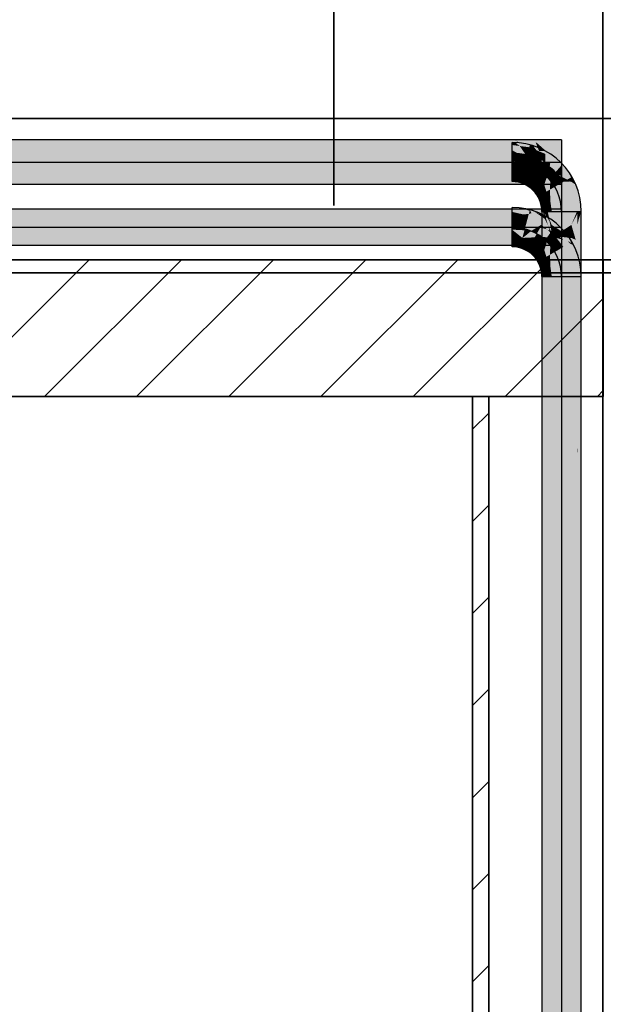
# Model space of a CAD drawing. Extents: x -132 to 668, y -61 to 533.
# Tile 93 of 111: x 103 to 121, y 473 to 503. Entities that reach past the tile are written whole.
import ezdxf
from ezdxf.lldxf.tags import DXFTag

# ---------------------------------------------------------------- set-up
doc = ezdxf.new("R2010")
doc.units = 0
doc.layers.get('0').update_dxf_attribs({"lineweight": 5})
doc.layers.add('0-Shading', color=7, linetype='Continuous', lineweight=5)
for name, color, linetype, lineweight, true_color in [('A_Aussenwand', 3, 'Continuous', 35, 0x00ff00), ('A_Aussenwand-A07AMLQU1N', 3, 'Continuous', 35, 0x00ff00), ('A_Dach', 1, 'Continuous', 35, 0xff0000), ('A_Geschossdecke-A07AMLQV1N', 7, 'Continuous', 35, 0x008080), ('A_Vorwand', 1, 'Continuous', 35, 0xff0000), ('A_Vorwand-A07AMLRN1N', 1, 'Continuous', 35, 0xff0000), ('S_Kaltwasser-OG', 7, 'Continuous', 25, 0x005e00), ('S_Kaltwasser-OG-Shading', 7, 'Continuous', 25, 0x005e00), ('S_Warmwasser-OG', 1, 'Continuous', 25, 0xff0000), ('S_Warmwasser-OG-Shading', 1, 'Continuous', 25, 0xff0000)]:
    doc.layers.add(name, color=color, linetype=linetype, lineweight=lineweight, true_color=true_color)
tags = doc.linetypes.add('STRICHPUNKT2', pattern=[12.7, 6.35, -3.175, 0, -3.175]).pattern_tags.tags
tags[10:11] = [DXFTag(74, 4), DXFTag(75, 0), DXFTag(340, '0'), DXFTag(46, 0.0), DXFTag(50, 0.0), DXFTag(44, 0.0), DXFTag(45, 0.0)]
tags[8:9] = [DXFTag(74, 4), DXFTag(75, 0), DXFTag(340, '0'), DXFTag(46, 0.0), DXFTag(50, 0.0), DXFTag(44, 0.0), DXFTag(45, 0.0)]
tags[6:7] = [DXFTag(74, 4), DXFTag(75, 0), DXFTag(340, '0'), DXFTag(46, 0.0), DXFTag(50, 0.0), DXFTag(44, 0.0), DXFTag(45, 0.0)]
tags[4:5] = [DXFTag(74, 4), DXFTag(75, 0), DXFTag(340, '0'), DXFTag(46, 0.0), DXFTag(50, 0.0), DXFTag(44, 0.0), DXFTag(45, 0.0)]

# ---------------------------------------------------------------- blocks, each defined once
blk = doc.blocks.new('3D-Ansicht-A07AMLNC1N', base_point=(61.783, 423.953))
at = {"layer": '0-Shading', "color": 98, "true_color": 0x003b00}
for points in [[(117.547, 499.115), (75.729, 499.115), (117.731, 499.024), (75.729, 499.024)], [(118.297, 499.024), (118.162, 499.115), (117.731, 499.024), (117.547, 499.115)], [(118.328, 499.024), (118.162, 499.115), (118.282, 499.035)], [(118.328, 499.024), (118.82, 499.024), (118.162, 499.115), (118.717, 499.115)], [(118.297, 499.024), (118.328, 499.024), (118.282, 499.035)], [(119.609, 499.024), (119.609, 499.115), (118.808, 499.035), (118.717, 499.115)], [(119.609, 499.024), (118.808, 499.035), (118.848, 499.024)], [(118.808, 499.035), (118.82, 499.024), (118.848, 499.024)], [(118.518, 497.847), (75.729, 497.847), (118.488, 497.755), (75.729, 497.755)], [(118.591, 497.755), (118.635, 497.847), (118.488, 497.755), (118.518, 497.847)], [(118.591, 497.755), (118.67, 497.847), (118.63, 497.836)], [(118.591, 497.755), (118.725, 497.755), (118.67, 497.847), (118.785, 497.847)], [(118.67, 497.847), (118.635, 497.847), (118.63, 497.836)], [(118.725, 497.755), (118.816, 497.847), (118.779, 497.836)], [(118.725, 497.755), (118.896, 497.755), (118.816, 497.847), (118.975, 497.847)], [(118.816, 497.847), (118.785, 497.847), (118.779, 497.836)], [(119.609, 497.755), (118.966, 497.836), (118.896, 497.755)], [(119.609, 497.755), (119.609, 497.847), (118.966, 497.836), (119.003, 497.847)], [(119.003, 497.847), (118.975, 497.847), (118.966, 497.836)]]:
    blk.add_solid(points, dxfattribs=at)
at = {"layer": '0-Shading', "color": 98, "true_color": 0x005000}
for points in [[(118.297, 499.024), (75.729, 499.024), (118.472, 498.775), (75.729, 498.775)], [(118.919, 498.775), (118.82, 499.024), (118.472, 498.775), (118.297, 499.024)], [(118.848, 499.024), (118.82, 499.024), (119.129, 498.775), (118.919, 498.775)], [(119.609, 498.775), (119.609, 499.024), (119.129, 498.775), (118.848, 499.024)], [(118.025, 498.095), (75.729, 498.095), (118.453, 497.847), (75.729, 497.847)], [(118.518, 497.847), (118.302, 498.095), (118.453, 497.847), (118.025, 498.095)], [(118.518, 497.847), (118.527, 498.095), (118.302, 498.095)], [(118.518, 497.847), (118.563, 497.847), (118.527, 498.095), (118.594, 497.94)], [(118.527, 498.095), (118.594, 497.94), (118.644, 498.095)], [(118.594, 497.94), (118.635, 497.847), (118.644, 498.095), (118.754, 498.095)], [(118.635, 497.847), (118.67, 497.847), (118.754, 498.095), (118.761, 498.036)], [(118.754, 498.095), (118.761, 498.036), (118.79, 498.095)], [(118.773, 498.06), (118.761, 498.036), (118.941, 498.095), (118.98, 498.095)], [(118.761, 498.036), (118.785, 497.847), (118.98, 498.095), (118.816, 497.847)], [(118.79, 498.095), (118.773, 498.06), (118.941, 498.095)], [(118.816, 497.847), (118.975, 497.847), (118.98, 498.095), (119.009, 498.095)], [(119.175, 498.095), (119.009, 498.095), (119.002, 498.047)], [(119.002, 498.047), (119.003, 497.847), (119.165, 498.093), (119.209, 498.084)], [(119.161, 498.029), (119.003, 497.847), (119.301, 498.068), (119.344, 498.06)], [(119.344, 498.06), (119.003, 497.847), (119.609, 498.011), (119.609, 497.847)], [(119.401, 498.095), (119.219, 498.095), (119.161, 498.029)], [(119.209, 498.084), (119.219, 498.095), (119.165, 498.093), (119.175, 498.095)], [(119.344, 498.06), (119.401, 498.095), (119.301, 498.068)], [(119.609, 498.069), (119.401, 498.095), (119.609, 498.011), (119.344, 498.06)], [(119.401, 498.095), (119.609, 498.069), (119.507, 498.095)], [(119.609, 498.069), (119.609, 498.095), (119.507, 498.095)], [(118.563, 497.847), (118.635, 497.847), (118.594, 497.94)], [(118.67, 497.847), (118.785, 497.847), (118.761, 498.036)], [(119.003, 497.847), (119.002, 498.047), (118.975, 497.847)]]:
    blk.add_solid(points, dxfattribs=at)
at = {"layer": '0-Shading', "color": 98, "true_color": 0x005c00}
for points in [[(118.919, 498.775), (75.729, 498.775), (118.988, 498.435), (75.729, 498.435)], [(119.609, 498.775), (118.919, 498.775), (119.609, 498.435), (118.988, 498.435)], [(114.893, 498.435), (75.729, 498.435), (117.29, 498.095), (75.729, 498.095)], [(118.025, 498.095), (117.267, 498.435), (117.29, 498.095), (114.893, 498.435)], [(118.302, 498.095), (117.898, 498.435), (118.025, 498.095), (117.267, 498.435)], [(118.302, 498.095), (117.985, 498.435), (117.898, 498.435)], [(118.499, 498.137), (118.297, 498.435), (117.985, 498.435)], [(118.302, 498.095), (118.527, 498.095), (117.985, 498.435), (118.499, 498.137)], [(118.297, 498.435), (118.644, 498.095), (118.35, 498.435)], [(118.297, 498.435), (118.499, 498.137), (118.644, 498.095), (118.57, 498.095)], [(118.644, 498.095), (118.754, 498.095), (118.35, 498.435), (118.639, 498.435)], [(118.639, 498.435), (118.754, 498.095), (118.643, 498.435), (118.79, 498.095)], [(118.643, 498.435), (118.969, 498.181), (118.936, 498.435)], [(118.643, 498.435), (118.79, 498.095), (118.969, 498.181), (118.941, 498.095)], [(118.936, 498.435), (118.969, 498.181), (118.988, 498.435), (118.998, 498.271)], [(119.058, 498.114), (118.988, 498.435), (119.006, 498.132)], [(119.058, 498.114), (119.23, 498.18), (118.988, 498.435), (119.265, 498.435)], [(119.219, 498.095), (119.609, 498.435), (119.265, 498.435)], [(119.219, 498.095), (119.401, 498.095), (119.609, 498.435), (119.609, 498.335)], [(118.499, 498.137), (118.527, 498.095), (118.57, 498.095)], [(118.958, 498.148), (118.941, 498.095), (118.974, 498.143), (118.98, 498.095)], [(118.969, 498.181), (118.958, 498.148), (118.974, 498.143)], [(118.998, 498.271), (118.969, 498.181), (119.006, 498.132), (118.974, 498.143)], [(118.974, 498.143), (118.98, 498.095), (119.006, 498.132), (119.009, 498.095)], [(119.009, 498.095), (119.058, 498.114), (119.006, 498.132)], [(119.058, 498.114), (119.009, 498.095), (119.113, 498.095)], [(119.175, 498.095), (119.23, 498.18), (119.113, 498.095), (119.058, 498.114)], [(119.219, 498.095), (119.23, 498.18), (119.175, 498.095)], [(119.447, 498.148), (119.401, 498.095), (119.507, 498.095)], [(119.609, 498.335), (119.447, 498.148), (119.609, 498.095), (119.507, 498.095)]]:
    blk.add_solid(points, dxfattribs=at)
at = {"layer": '0-Shading', "color": 14, "true_color": 0xb00000}
for points in [[(86.395, 496.985), (86.395, 496.824), (119.609, 496.985), (119.609, 496.824)], [(86.395, 496.047), (86.395, 495.885), (119.609, 496.047), (119.609, 495.885)]]:
    blk.add_solid(points, dxfattribs=at)
at = {"layer": '0-Shading', "color": 1, "true_color": 0xf50000}
for points in [[(86.395, 496.824), (86.395, 496.435), (119.609, 496.824), (119.609, 496.435)], [(116.009, 496.435), (86.395, 496.435), (117.74, 496.047), (86.395, 496.047)], [(119.609, 496.435), (116.009, 496.435), (119.609, 496.047), (117.74, 496.047)]]:
    blk.add_solid(points, dxfattribs=at)
at = {"layer": 'S_Kaltwasser-OG-Shading', "color": 98, "true_color": 0x003b00}
for points in [[(118.089, 498.958), (118.327, 498.926), (118.089, 499.038), (118.2, 499.024)], [(118.327, 498.926), (118.618, 498.888), (118.2, 499.024), (118.639, 498.966)], [(118.618, 498.888), (118.839, 498.796), (118.639, 498.966), (118.742, 498.923)], [(118.839, 498.796), (119.11, 498.684), (118.742, 498.923), (119.151, 498.754)], [(119.533, 498.359), (119.59, 498.417), (119.11, 498.684), (119.151, 498.754)], [(119.858, 497.937), (119.928, 497.977), (119.533, 498.359), (119.59, 498.417)], [(118.327, 497.801), (118.347, 497.879), (118.089, 497.832), (118.089, 497.913)], [(118.327, 497.801), (118.437, 497.755), (118.347, 497.879), (118.451, 497.836)], [(118.437, 497.755), (118.548, 497.71), (118.451, 497.836), (118.588, 497.78)], [(118.738, 497.564), (118.795, 497.621), (118.548, 497.71), (118.588, 497.78)], [(119.858, 497.937), (119.899, 497.836), (119.928, 497.977), (120.02, 497.755)], [(119.899, 497.836), (120.062, 497.444), (120.02, 497.755), (120.14, 497.465)], [(118.883, 497.374), (118.953, 497.414), (118.738, 497.564), (118.795, 497.621)], [(120.131, 496.915), (120.212, 496.915), (120.062, 497.444), (120.14, 497.465)], [(118.975, 497.153), (119.053, 497.174), (118.883, 497.374), (118.953, 497.414)], [(119.006, 496.915), (119.087, 496.915), (118.975, 497.153), (119.053, 497.174)], [(119.006, 496.915), (119.006, 490.346), (119.087, 496.915), (119.087, 489.618)], [(120.131, 496.915), (120.131, 489.618), (120.212, 496.915), (120.212, 490.346)], [(119.087, 489.618), (119.006, 490.346), (119.087, 464.899), (119.006, 466.126)], [(120.131, 489.618), (120.131, 462.635), (120.212, 490.346), (120.212, 462.635)]]:
    blk.add_solid(points, dxfattribs=at)
at = {"layer": 'S_Kaltwasser-OG-Shading', "color": 98, "true_color": 0x005000}
for points in [[(118.089, 498.958), (118.491, 498.684), (118.327, 498.926)], [(118.089, 498.958), (118.089, 498.799), (118.491, 498.684), (118.228, 498.719)], [(118.089, 498.799), (118.089, 498.737), (118.228, 498.719)], [(118.327, 498.926), (118.577, 498.735), (118.618, 498.888)], [(118.327, 498.926), (118.491, 498.684), (118.577, 498.735), (118.561, 498.675)], [(118.577, 498.735), (118.561, 498.675), (118.69, 498.621)], [(118.618, 498.888), (118.577, 498.735), (118.935, 498.52), (118.69, 498.621)], [(118.618, 498.888), (118.935, 498.52), (118.839, 498.796)], [(118.839, 498.796), (119.031, 498.547), (119.11, 498.684)], [(118.839, 498.796), (118.935, 498.52), (119.031, 498.547), (119, 498.493)], [(119.111, 498.407), (119.11, 498.684), (119.031, 498.547)], [(119.111, 498.407), (119.377, 498.203), (119.11, 498.684), (119.533, 498.359)], [(119, 498.493), (119.111, 498.407), (119.031, 498.547)], [(119.377, 498.203), (119.858, 497.937), (119.533, 498.359)], [(118.089, 498.134), (118.089, 498.016), (118.25, 498.113), (118.147, 497.985)], [(118.25, 498.113), (118.147, 497.985), (118.374, 497.978), (118.347, 497.879)], [(118.374, 497.978), (118.405, 498.092), (118.25, 498.113)], [(118.405, 498.092), (118.374, 497.978), (118.555, 498.03), (118.422, 497.934)], [(119.858, 497.937), (119.377, 498.203), (119.784, 497.894), (119.511, 498.029)], [(118.089, 498.016), (118.089, 497.913), (118.147, 497.985)], [(118.147, 497.985), (118.089, 497.913), (118.347, 497.879)], [(118.374, 497.978), (118.347, 497.879), (118.422, 497.934)], [(118.517, 497.845), (118.422, 497.934), (118.451, 497.836), (118.347, 497.879)], [(118.517, 497.845), (118.555, 498.03), (118.422, 497.934)], [(118.588, 497.78), (118.517, 497.845), (118.451, 497.836)], [(118.517, 497.845), (118.526, 497.847), (118.555, 498.03), (118.557, 498.025)], [(118.517, 497.845), (118.588, 497.78), (118.635, 497.862)], [(118.526, 497.847), (118.517, 497.845), (118.526, 497.847)], [(118.526, 497.847), (118.639, 497.868), (118.557, 498.025)], [(118.555, 498.03), (118.557, 498.025), (118.558, 498.029)], [(118.557, 498.025), (118.639, 497.868), (118.558, 498.029), (118.698, 497.971)], [(118.674, 497.813), (118.643, 497.863), (118.588, 497.78), (118.635, 497.862)], [(118.674, 497.813), (118.588, 497.78), (118.795, 497.621)], [(118.643, 497.863), (118.639, 497.868), (118.635, 497.862)], [(118.797, 497.895), (118.698, 497.971), (118.643, 497.863), (118.639, 497.868)], [(118.827, 497.872), (118.797, 497.895), (118.674, 497.813), (118.643, 497.863)], [(118.827, 497.872), (118.674, 497.813), (118.867, 497.693), (118.795, 497.621)], [(118.867, 497.693), (118.951, 497.777), (118.827, 497.872)], [(118.951, 497.777), (118.867, 497.693), (119.05, 497.648), (118.886, 497.631)], [(119.511, 498.029), (119.614, 497.895), (119.784, 497.894), (119.745, 497.871)], [(119.614, 497.895), (119.667, 497.826), (119.745, 497.871)], [(119.667, 497.826), (119.899, 497.836), (119.745, 497.871)], [(119.667, 497.826), (119.849, 497.387), (119.899, 497.836), (120.062, 497.444)], [(119.745, 497.871), (119.854, 497.847), (119.784, 497.894)], [(119.854, 497.847), (119.899, 497.836), (119.784, 497.894), (119.858, 497.937)], [(118.867, 497.693), (118.795, 497.621), (118.886, 497.631)], [(118.886, 497.631), (118.795, 497.621), (118.953, 497.414)], [(119.05, 497.648), (118.886, 497.631), (119.042, 497.466), (118.953, 497.414)], [(118.953, 497.414), (119.053, 497.174), (119.042, 497.466)], [(119.042, 497.466), (119.144, 497.525), (119.05, 497.648)], [(119.053, 497.174), (119.266, 497.231), (119.042, 497.466), (119.144, 497.525)], [(119.087, 496.915), (119.308, 496.915), (119.053, 497.174), (119.266, 497.231)], [(119.911, 496.915), (120.131, 496.915), (119.849, 497.387), (120.062, 497.444)], [(119.308, 496.915), (119.087, 496.915), (119.308, 495.688), (119.087, 496.915)], [(119.308, 495.688), (119.087, 496.915), (119.308, 493.504), (119.087, 493.754)], [(120.08, 489.755), (120.131, 496.915), (119.911, 492.335), (119.911, 496.915)], [(120.131, 489.618), (120.131, 496.915), (120.095, 489.531), (120.08, 489.755)], [(119.087, 493.754), (119.087, 489.618), (119.308, 493.504), (119.308, 489.085)], [(120.079, 489.491), (120.08, 489.755), (119.911, 491.108), (119.911, 492.335)], [(119.911, 491.108), (119.911, 489.085), (120.079, 489.491)], [(119.308, 489.085), (119.087, 489.618), (119.308, 462.773), (119.087, 464.899)], [(119.911, 489.085), (119.911, 462.635), (120.131, 489.618), (120.131, 462.635)], [(120.08, 489.755), (120.079, 489.491), (120.095, 489.531)]]:
    blk.add_solid(points, dxfattribs=at)
at = {"layer": 'S_Kaltwasser-OG-Shading', "color": 98, "true_color": 0x005c00}
for points in [[(118.212, 498.553), (118.228, 498.719), (118.089, 498.647), (118.089, 498.737)], [(118.354, 498.599), (118.228, 498.719), (118.252, 498.536), (118.212, 498.553)], [(118.491, 498.684), (118.228, 498.719), (118.354, 498.599)], [(118.485, 498.475), (118.491, 498.684), (118.354, 498.599)], [(118.537, 498.588), (118.491, 498.684), (118.503, 498.459), (118.485, 498.475)], [(118.537, 498.588), (118.561, 498.675), (118.491, 498.684)], [(118.69, 498.621), (118.561, 498.675), (118.615, 498.424), (118.537, 498.588)], [(118.212, 498.553), (118.089, 498.647), (118.145, 498.581)], [(118.207, 498.508), (118.089, 498.647), (118.153, 498.475), (118.089, 498.513)], [(118.153, 498.475), (118.089, 498.513), (118.15, 498.473), (118.089, 498.489)], [(118.089, 498.489), (118.089, 498.435), (118.15, 498.473)], [(118.252, 498.414), (118.16, 498.47), (118.089, 498.435), (118.15, 498.473)], [(118.152, 498.226), (118.252, 498.414), (118.089, 498.259), (118.089, 498.435)], [(118.207, 498.508), (118.212, 498.553), (118.145, 498.581)], [(118.16, 498.47), (118.153, 498.475), (118.15, 498.473)], [(118.276, 498.388), (118.252, 498.414), (118.155, 498.224), (118.152, 498.226)], [(118.291, 498.409), (118.207, 498.508), (118.252, 498.414), (118.153, 498.475)], [(118.405, 498.092), (118.313, 498.348), (118.155, 498.224), (118.276, 498.388)], [(118.212, 498.553), (118.207, 498.508), (118.252, 498.536)], [(118.207, 498.508), (118.483, 498.384), (118.252, 498.536), (118.484, 498.441)], [(118.483, 498.384), (118.207, 498.508), (118.263, 498.443)], [(118.484, 498.441), (118.485, 498.475), (118.252, 498.536), (118.354, 498.599)], [(118.291, 498.409), (118.252, 498.414), (118.276, 498.388)], [(118.291, 498.409), (118.483, 498.384), (118.263, 498.443)], [(118.313, 498.348), (118.291, 498.409), (118.276, 498.388)], [(118.291, 498.409), (118.391, 498.263), (118.483, 498.384), (118.437, 498.213)], [(118.391, 498.263), (118.291, 498.409), (118.313, 498.348)], [(118.489, 498.165), (118.635, 498.321), (118.437, 498.213), (118.483, 498.384)], [(118.484, 498.441), (118.483, 498.384), (118.496, 498.435)], [(118.496, 498.435), (118.483, 498.384), (118.551, 498.404)], [(118.635, 498.321), (118.56, 498.399), (118.483, 498.384), (118.551, 498.404)], [(118.503, 498.459), (118.485, 498.475), (118.496, 498.435), (118.484, 498.441)], [(118.554, 498.405), (118.503, 498.459), (118.551, 498.404), (118.496, 498.435)], [(118.615, 498.424), (118.537, 498.588), (118.554, 498.405), (118.503, 498.459)], [(118.56, 498.399), (118.554, 498.405), (118.551, 498.404)], [(118.671, 498.306), (118.615, 498.424), (118.635, 498.321), (118.554, 498.405)], [(118.69, 498.621), (118.615, 498.424), (118.781, 498.473)], [(118.849, 498.232), (118.875, 498.32), (118.615, 498.424), (118.781, 498.473)], [(118.849, 498.232), (118.615, 498.424), (118.652, 498.346)], [(118.935, 498.52), (118.69, 498.621), (118.781, 498.473)], [(118.875, 498.32), (118.935, 498.52), (118.781, 498.473)], [(118.955, 498.415), (118.935, 498.52), (118.888, 498.299), (118.875, 498.32)], [(118.955, 498.415), (118.888, 498.299), (119.011, 498.108), (118.98, 498.132)], [(118.955, 498.415), (119, 498.493), (118.935, 498.52)], [(118.955, 498.415), (118.971, 498.33), (119, 498.493), (119.006, 498.284)], [(119.2, 498.084), (119, 498.493), (119.155, 498.09), (119.006, 498.284)], [(119.111, 498.407), (119, 498.493), (119.208, 498.083), (119.2, 498.084)], [(119.111, 498.407), (119.283, 498.109), (119.377, 498.203)], [(119.283, 498.109), (119.111, 498.407), (119.251, 498.077), (119.208, 498.083)], [(118.14, 498.204), (118.152, 498.226), (118.089, 498.246), (118.089, 498.259)], [(118.089, 498.246), (118.089, 498.134), (118.14, 498.204)], [(118.14, 498.204), (118.089, 498.134), (118.25, 498.113)], [(118.152, 498.226), (118.14, 498.204), (118.155, 498.224)], [(118.14, 498.204), (118.405, 498.092), (118.155, 498.224)], [(118.405, 498.092), (118.14, 498.204), (118.25, 498.113)], [(118.434, 498.201), (118.391, 498.263), (118.405, 498.092), (118.313, 498.348)], [(118.391, 498.263), (118.434, 498.201), (118.437, 498.213)], [(118.434, 498.201), (118.405, 498.092), (118.472, 498.147)], [(118.472, 498.147), (118.405, 498.092), (118.555, 498.03)], [(118.472, 498.147), (118.489, 498.165), (118.434, 498.201), (118.437, 498.213)], [(118.489, 498.165), (118.472, 498.147), (118.492, 498.162)], [(118.492, 498.162), (118.472, 498.147), (118.626, 498.038), (118.614, 498.036)], [(118.555, 498.03), (118.558, 498.029), (118.472, 498.147), (118.614, 498.036)], [(118.651, 498.29), (118.635, 498.321), (118.492, 498.162), (118.489, 498.165)], [(118.492, 498.162), (118.676, 498.241), (118.651, 498.29)], [(118.492, 498.162), (118.626, 498.038), (118.676, 498.241), (118.692, 498.047)], [(118.671, 498.306), (118.635, 498.321), (118.651, 498.29)], [(118.676, 498.241), (118.671, 498.306), (118.651, 498.29)], [(118.671, 498.306), (118.849, 498.232), (118.652, 498.346)], [(118.671, 498.306), (118.73, 498.139), (118.849, 498.232), (118.761, 498.079)], [(118.73, 498.139), (118.671, 498.306), (118.676, 498.241)], [(118.747, 498.055), (118.676, 498.241), (118.692, 498.047)], [(118.747, 498.055), (118.755, 498.068), (118.676, 498.241), (118.73, 498.139)], [(118.778, 498.005), (118.759, 498.057), (118.698, 497.971), (118.747, 498.055)], [(118.73, 498.139), (118.755, 498.068), (118.761, 498.079)], [(118.759, 498.057), (118.755, 498.068), (118.747, 498.055)], [(118.755, 498.068), (118.759, 498.057), (118.761, 498.079), (118.773, 498.06)], [(118.759, 498.057), (118.778, 498.005), (118.773, 498.06), (118.799, 498.019)], [(118.799, 498.019), (118.98, 498.132), (118.761, 498.079), (118.849, 498.232)], [(118.987, 498.098), (118.98, 498.132), (118.801, 498.016), (118.799, 498.019)], [(118.801, 498.016), (118.999, 498.044), (118.987, 498.098)], [(118.875, 498.32), (118.849, 498.232), (118.888, 498.299)], [(118.888, 498.299), (118.849, 498.232), (118.98, 498.132)], [(119.011, 498.108), (118.98, 498.132), (118.987, 498.098)], [(118.999, 498.044), (119.011, 498.108), (118.987, 498.098)], [(119.024, 497.932), (119.011, 498.108), (118.999, 498.044)], [(119.155, 498.09), (119.006, 498.284), (119.011, 498.109)], [(119.011, 498.109), (119.011, 498.108), (119.011, 498.109)], [(119.011, 498.108), (119.072, 498.082), (119.011, 498.109), (119.05, 498.104)], [(119.011, 498.108), (119.024, 497.932), (119.164, 497.99), (119.039, 497.865)], [(119.164, 497.99), (119.072, 498.082), (119.011, 498.108)], [(119.072, 498.082), (119.202, 498.028), (119.05, 498.104), (119.155, 498.09)], [(119.164, 497.99), (119.202, 498.028), (119.072, 498.082)], [(119.202, 498.028), (119.219, 498.045), (119.155, 498.09), (119.2, 498.084)], [(119.2, 498.084), (119.219, 498.045), (119.208, 498.083)], [(119.208, 498.083), (119.219, 498.045), (119.251, 498.077)], [(119.318, 498.025), (119.251, 498.077), (119.239, 497.965), (119.219, 498.045)], [(119.283, 498.109), (119.251, 498.077), (119.301, 498.068)], [(119.251, 498.077), (119.318, 498.025), (119.301, 498.068)], [(119.318, 498.025), (119.377, 498.203), (119.283, 498.109)], [(119.614, 497.895), (119.377, 498.203), (119.366, 497.909), (119.318, 498.025)], [(118.558, 498.029), (118.698, 497.971), (118.614, 498.036)], [(118.614, 498.036), (118.698, 497.971), (118.626, 498.038)], [(118.626, 498.038), (118.698, 497.971), (118.692, 498.047)], [(118.698, 497.971), (118.747, 498.055), (118.692, 498.047)], [(118.818, 497.896), (118.778, 498.005), (118.797, 497.895), (118.698, 497.971)], [(118.799, 498.019), (118.778, 498.005), (118.801, 498.016)], [(118.778, 498.005), (118.951, 497.777), (118.801, 498.016)], [(118.951, 497.777), (118.778, 498.005), (118.827, 497.872)], [(118.827, 497.872), (118.818, 497.896), (118.797, 497.895)], [(118.801, 498.016), (118.874, 497.899), (118.999, 498.044), (118.974, 497.904)], [(118.874, 497.899), (118.951, 497.777), (118.974, 497.904)], [(118.951, 497.777), (119.03, 497.857), (118.974, 497.904), (119.026, 497.906)], [(118.951, 497.777), (119.05, 497.648), (119.03, 497.857)], [(119.026, 497.906), (119.024, 497.932), (118.974, 497.904), (118.999, 498.044)], [(119.024, 497.932), (119.03, 497.857), (119.039, 497.865)], [(119.03, 497.857), (119.05, 497.648), (119.039, 497.865), (119.079, 497.736)], [(119.079, 497.736), (119.164, 497.99), (119.039, 497.865)], [(119.253, 497.587), (119.164, 497.99), (119.144, 497.525), (119.079, 497.736)], [(119.202, 498.028), (119.164, 497.99), (119.239, 497.965), (119.264, 497.86)], [(119.164, 497.99), (119.253, 497.587), (119.264, 497.86)], [(119.219, 498.045), (119.202, 498.028), (119.239, 497.965)], [(119.318, 498.025), (119.239, 497.965), (119.277, 497.898)], [(119.239, 497.965), (119.264, 497.86), (119.277, 497.898)], [(119.253, 497.587), (119.406, 497.675), (119.264, 497.86)], [(119.277, 497.898), (119.264, 497.86), (119.406, 497.675)], [(119.452, 497.702), (119.318, 498.025), (119.406, 497.675), (119.277, 497.898)], [(119.667, 497.826), (119.614, 497.895), (119.452, 497.702), (119.366, 497.909)], [(119.557, 497.309), (119.849, 497.387), (119.452, 497.702), (119.667, 497.826)], [(119.079, 497.736), (119.05, 497.648), (119.144, 497.525)], [(119.144, 497.525), (119.266, 497.231), (119.253, 497.587)], [(119.266, 497.231), (119.557, 497.309), (119.253, 497.587), (119.406, 497.675)], [(119.406, 497.675), (119.557, 497.309), (119.452, 497.702)], [(119.308, 496.915), (119.609, 496.915), (119.266, 497.231), (119.557, 497.309)], [(119.609, 496.915), (119.911, 496.915), (119.557, 497.309), (119.849, 497.387)], [(119.609, 493.562), (119.609, 495.238), (119.308, 495.688), (119.308, 496.915)], [(119.91, 492.338), (119.609, 496.915), (119.609, 496.913)], [(119.91, 492.338), (119.911, 492.335), (119.609, 496.915), (119.911, 496.915)], [(119.609, 495.238), (119.91, 492.338), (119.609, 496.913)], [(119.609, 493.562), (119.308, 495.688), (119.609, 493.384), (119.308, 493.504)], [(119.911, 491.108), (119.911, 492.335), (119.609, 493.562), (119.609, 495.238)], [(119.631, 493.387), (119.609, 493.562), (119.609, 493.384)], [(119.308, 493.504), (119.308, 489.085), (119.609, 493.384), (119.609, 488.89)], [(119.911, 491.108), (119.631, 493.387), (119.609, 488.89), (119.609, 493.384)], [(119.911, 491.108), (119.609, 488.89), (119.911, 489.085)], [(119.609, 488.89), (119.308, 489.085), (119.325, 462.635), (119.308, 462.773)], [(119.609, 488.89), (119.609, 462.635), (119.911, 489.085), (119.911, 462.635)], [(119.609, 488.89), (119.325, 462.635), (119.609, 462.635)]]:
    blk.add_solid(points, dxfattribs=at)
at = {"layer": 'S_Warmwasser-OG-Shading', "color": 14, "true_color": 0xa00000}
for points in [[(118.089, 496.958), (118.492, 496.985), (118.089, 497.038)], [(118.089, 496.958), (118.618, 496.888), (118.492, 496.985), (118.63, 496.934)], [(118.63, 496.934), (118.639, 496.966), (118.492, 496.985)], [(118.618, 496.888), (118.684, 496.861), (118.63, 496.934)], [(118.684, 496.861), (118.639, 496.966), (118.63, 496.934)], [(118.639, 496.966), (118.684, 496.861), (118.786, 496.905), (119.087, 496.694)], [(118.786, 496.905), (119.087, 496.694), (119.006, 496.814)], [(119.087, 496.01), (119.006, 496.915), (119.006, 495.885)], [(119.006, 496.915), (119.087, 496.01), (119.042, 496.891), (119.087, 496.694)], [(119.037, 496.915), (119.006, 496.915), (119.042, 496.891)], [(119.054, 496.883), (119.048, 496.915), (119.042, 496.891), (119.037, 496.915)], [(119.087, 496.694), (119.087, 496.702), (119.042, 496.891), (119.054, 496.883)], [(119.051, 496.915), (119.048, 496.915), (119.087, 496.861), (119.054, 496.883)], [(119.087, 496.861), (119.087, 496.915), (119.051, 496.915)], [(119.087, 496.702), (119.087, 496.861), (119.054, 496.883)], [(120.131, 496.654), (120.212, 496.915), (120.144, 496.869)], [(120.131, 496.654), (120.207, 495.939), (120.212, 496.915), (120.212, 495.966)], [(120.131, 496.915), (120.131, 496.861), (120.167, 496.915)], [(120.145, 496.882), (120.131, 496.861), (120.144, 496.869)], [(120.144, 496.869), (120.131, 496.861), (120.131, 496.654)], [(120.167, 496.915), (120.145, 496.882), (120.212, 496.915), (120.144, 496.869)], [(119.087, 496.694), (119.151, 496.754), (119.006, 496.814)], [(119.087, 496.694), (119.087, 496.694), (119.151, 496.754), (119.11, 496.684)], [(119.533, 496.359), (119.59, 496.417), (119.11, 496.684), (119.151, 496.754)], [(120.131, 496.01), (120.199, 495.905), (120.131, 496.654), (120.207, 495.939)], [(119.533, 496.359), (119.928, 495.977), (119.59, 496.417)], [(119.533, 496.359), (119.801, 496.01), (119.928, 495.977), (119.889, 495.955)], [(119.087, 494.915), (119.087, 496.01), (119.006, 494.915), (119.006, 495.885)], [(119.801, 496.01), (119.858, 495.937), (119.889, 495.955)], [(119.858, 495.937), (119.966, 495.885), (119.889, 495.955)], [(119.966, 495.885), (119.928, 495.977), (119.889, 495.955)], [(120.212, 495.885), (120.131, 496.01), (120.212, 463.219), (120.131, 463.219)], [(120.199, 495.905), (120.212, 495.885), (120.207, 495.939)], [(120.207, 495.939), (120.212, 495.885), (120.212, 495.966)], [(118.345, 495.87), (118.347, 495.879), (118.089, 495.885), (118.089, 495.913)], [(118.089, 495.832), (118.327, 495.801), (118.089, 495.885), (118.345, 495.87)], [(118.327, 495.801), (118.484, 495.823), (118.345, 495.87)], [(118.327, 495.801), (118.548, 495.71), (118.484, 495.823), (118.588, 495.78)], [(118.484, 495.823), (118.347, 495.879), (118.345, 495.87)], [(118.738, 495.564), (118.795, 495.621), (118.548, 495.71), (118.588, 495.78)], [(119.858, 495.937), (120.062, 495.444), (119.966, 495.885), (120.14, 495.465)], [(118.883, 495.374), (118.953, 495.414), (118.738, 495.564), (118.795, 495.621)], [(118.975, 495.153), (119.053, 495.174), (118.883, 495.374), (118.953, 495.414)], [(120.131, 494.915), (120.212, 494.915), (120.062, 495.444), (120.14, 495.465)], [(119.006, 494.915), (119.087, 494.915), (118.975, 495.153), (119.053, 495.174)], [(119.087, 471.152), (119.087, 494.915), (119.006, 472.379), (119.006, 494.915)]]:
    blk.add_solid(points, dxfattribs=at)
at = {"layer": 'S_Warmwasser-OG-Shading', "color": 12, "true_color": 0xd90000}
for points in [[(118.089, 496.903), (118.618, 496.888), (118.089, 496.958)], [(118.089, 496.903), (118.438, 496.824), (118.618, 496.888), (118.605, 496.84)], [(118.283, 496.859), (118.089, 496.903), (118.323, 496.706), (118.089, 496.737)], [(118.291, 496.857), (118.283, 496.859), (118.351, 496.702), (118.323, 496.706)], [(118.351, 496.702), (118.561, 496.675), (118.291, 496.857), (118.591, 496.79)], [(118.591, 496.79), (118.977, 496.502), (118.605, 496.84), (118.651, 496.852)], [(118.651, 496.852), (118.618, 496.888), (118.605, 496.84)], [(118.618, 496.888), (118.651, 496.852), (118.684, 496.861)], [(118.651, 496.852), (119.11, 496.684), (118.684, 496.861)], [(118.651, 496.852), (118.977, 496.502), (119.11, 496.684), (119, 496.493)], [(119.137, 496.915), (119.087, 496.915), (119.174, 496.824), (119.125, 496.845)], [(119.125, 496.845), (119.087, 496.915), (119.087, 496.861)], [(119.283, 496.308), (119.294, 496.334), (119.195, 496.484), (119.087, 496.861)], [(119.294, 496.334), (119.293, 496.337), (119.087, 496.861), (119.149, 496.761)], [(119.119, 496.847), (119.087, 496.861), (119.149, 496.761)], [(119.087, 496.861), (119.087, 496.702), (119.195, 496.484)], [(119.239, 496.631), (119.125, 496.845), (119.149, 496.761), (119.119, 496.847)], [(119.137, 496.915), (119.239, 496.667), (119.183, 496.915)], [(119.239, 496.667), (119.308, 496.503), (119.183, 496.915), (119.308, 496.915)], [(119.911, 496.915), (119.911, 496.503), (120.082, 496.915)], [(120.082, 496.915), (120.044, 496.824), (120.131, 496.915), (120.094, 496.845)], [(120.131, 496.915), (120.094, 496.845), (120.131, 496.861)], [(120.131, 496.654), (120.131, 496.861), (120.094, 496.509), (120.094, 496.845)], [(118.438, 496.824), (118.591, 496.79), (118.605, 496.84)], [(118.561, 496.675), (118.977, 496.502), (118.591, 496.79)], [(119, 496.493), (119.533, 496.359), (119.11, 496.684)], [(119.103, 496.671), (119.087, 496.702), (119.095, 496.682)], [(119.095, 496.682), (119.087, 496.702), (119.087, 496.694)], [(119.261, 496.255), (119.095, 496.682), (119.087, 496.01), (119.087, 496.694)], [(119.195, 496.484), (119.103, 496.671), (119.261, 496.255), (119.095, 496.682)], [(119.174, 496.824), (119.125, 496.845), (119.226, 496.699), (119.239, 496.631)], [(119.239, 496.631), (119.149, 496.761), (119.243, 496.607)], [(119.293, 496.337), (119.243, 496.607), (119.149, 496.761)], [(119.239, 496.631), (119.308, 496.503), (119.226, 496.699)], [(119.243, 496.607), (119.308, 496.503), (119.239, 496.631)], [(119.308, 496.503), (119.243, 496.607), (119.307, 496.366), (119.294, 496.334)], [(119.911, 496.503), (120.007, 496.172), (120.094, 496.845), (120.094, 496.509)], [(120.044, 496.824), (119.911, 496.503), (120.094, 496.845)], [(120.131, 496.01), (120.131, 496.654), (120.095, 496.026), (120.094, 496.509)], [(119, 496.493), (119.162, 496.369), (119.533, 496.359), (119.415, 496.241)], [(119.261, 496.255), (119.087, 496.01), (119.174, 496.047)], [(119.244, 496.327), (119.162, 496.369), (119.308, 496.256)], [(119.174, 496.047), (119.305, 496.101), (119.261, 496.255)], [(119.261, 496.255), (119.283, 496.308), (119.195, 496.484)], [(119.283, 496.308), (119.244, 496.327), (119.308, 496.257)], [(119.294, 496.334), (119.261, 496.255), (119.306, 496.266), (119.305, 496.101)], [(119.377, 496.203), (119.415, 496.241), (119.308, 496.257), (119.283, 496.308)], [(119.306, 496.304), (119.3, 496.35), (119.306, 496.266), (119.294, 496.334)], [(119.307, 496.366), (119.3, 496.35), (119.306, 496.304)], [(119.306, 496.266), (119.305, 496.101), (119.308, 496.257), (119.308, 496.102)], [(119.307, 496.366), (119.306, 496.304), (119.308, 496.368), (119.308, 496.295)], [(119.308, 496.295), (119.306, 496.304), (119.308, 496.257), (119.306, 496.266)], [(119.308, 496.368), (119.308, 496.503), (119.307, 496.366)], [(119.377, 496.203), (119.308, 496.257), (119.308, 496.256)], [(119.533, 496.359), (119.415, 496.241), (119.801, 496.01), (119.664, 496.047)], [(119.911, 496.368), (120.002, 496.149), (119.911, 496.503), (120.007, 496.172)], [(119.911, 496.102), (120.044, 496.047), (119.911, 496.368)], [(120.007, 496.172), (120.044, 496.047), (120.094, 496.509), (120.095, 496.026)], [(118.333, 496.102), (118.089, 496.134), (118.089, 496.079)], [(118.089, 496.079), (118.089, 496.016), (118.333, 496.102), (118.168, 495.974)], [(118.089, 496.016), (118.089, 495.913), (118.168, 495.974)], [(118.168, 495.974), (118.089, 495.913), (118.347, 495.879)], [(118.333, 496.102), (118.168, 495.974), (118.405, 496.092), (118.347, 495.879)], [(118.405, 496.092), (118.347, 495.879), (118.541, 496.02)], [(118.604, 495.807), (118.559, 496.011), (118.347, 495.879), (118.541, 496.02)], [(118.405, 496.092), (118.541, 496.02), (118.555, 496.03)], [(118.559, 496.011), (118.555, 496.03), (118.541, 496.02)], [(118.639, 495.868), (118.698, 495.971), (118.555, 496.03)], [(118.567, 496.007), (118.555, 496.03), (118.559, 496.011)], [(118.639, 495.868), (118.567, 496.007), (118.604, 495.807), (118.559, 496.011)], [(118.698, 495.971), (118.639, 495.868), (118.812, 495.866), (118.674, 495.813)], [(118.827, 495.872), (118.698, 495.971), (118.812, 495.866)], [(119.297, 494.915), (119.305, 496.101), (119.087, 494.915), (119.087, 496.01)], [(119.308, 494.915), (119.308, 496.102), (119.297, 494.915), (119.305, 496.101)], [(119.415, 496.241), (119.377, 496.203), (119.664, 496.047), (119.455, 496.102)], [(119.455, 496.102), (119.667, 495.826), (119.801, 496.01), (119.858, 495.937)], [(120.104, 487.243), (120.095, 496.026), (119.911, 489.108), (119.911, 496.102)], [(120.002, 496.149), (120.044, 496.047), (120.007, 496.172)], [(120.131, 486.982), (120.131, 496.01), (120.104, 487.243), (120.095, 496.026)], [(118.604, 495.807), (118.347, 495.879), (118.484, 495.823)], [(118.551, 495.814), (118.484, 495.823), (118.588, 495.78)], [(118.604, 495.807), (118.551, 495.814), (118.588, 495.78)], [(118.604, 495.807), (118.588, 495.78), (118.631, 495.796)], [(118.795, 495.621), (118.705, 495.764), (118.588, 495.78), (118.631, 495.796)], [(118.674, 495.813), (118.639, 495.868), (118.631, 495.796), (118.604, 495.807)], [(118.705, 495.764), (118.674, 495.813), (118.631, 495.796)], [(118.867, 495.693), (118.833, 495.846), (118.674, 495.813), (118.812, 495.866)], [(118.867, 495.693), (118.674, 495.813), (118.795, 495.621)], [(118.867, 495.693), (118.795, 495.621), (118.886, 495.631)], [(118.833, 495.846), (118.827, 495.872), (118.812, 495.866)], [(118.827, 495.872), (118.833, 495.846), (118.951, 495.777), (118.93, 495.756)], [(118.833, 495.846), (118.867, 495.693), (118.93, 495.756)], [(118.93, 495.756), (118.867, 495.693), (118.99, 495.642), (118.886, 495.631)], [(119.042, 495.466), (119.045, 495.536), (118.886, 495.631), (118.99, 495.642)], [(119.05, 495.648), (118.951, 495.777), (118.99, 495.642), (118.93, 495.756)], [(119.045, 495.536), (119.05, 495.648), (118.99, 495.642)], [(119.05, 495.648), (119.045, 495.539), (119.144, 495.525), (119.095, 495.496)], [(119.849, 495.387), (120.062, 495.444), (119.667, 495.826), (119.858, 495.937)], [(118.886, 495.631), (118.795, 495.621), (118.953, 495.414)], [(119.042, 495.466), (118.886, 495.631), (118.953, 495.414)], [(118.953, 495.414), (119.053, 495.174), (119.042, 495.466)], [(119.045, 495.539), (119.042, 495.466), (119.095, 495.496)], [(119.053, 495.174), (119.266, 495.231), (119.042, 495.466), (119.144, 495.525)], [(119.911, 494.915), (120.131, 494.915), (119.849, 495.387), (120.062, 495.444)], [(119.087, 494.915), (119.308, 494.915), (119.053, 495.174), (119.266, 495.231)], [(119.297, 494.915), (119.087, 494.915), (119.087, 494.915)], [(119.29, 493.786), (119.297, 494.915), (119.087, 494.915)], [(119.087, 494.915), (119.087, 471.152), (119.29, 493.786), (119.139, 470.649)], [(119.29, 493.786), (119.308, 493.688), (119.297, 494.915), (119.308, 494.915)], [(119.139, 470.649), (119.308, 469.026), (119.29, 493.786), (119.308, 493.688)], [(119.911, 464.446), (120.131, 463.223), (119.911, 489.108), (120.104, 487.243)], [(120.131, 463.219), (120.131, 486.982), (120.131, 463.223), (120.104, 487.243)]]:
    blk.add_solid(points, dxfattribs=at)
at = {"layer": 'S_Warmwasser-OG-Shading', "color": 1, "true_color": 0xfa0000}
for points in [[(119.308, 496.915), (119.308, 496.503), (119.609, 496.915), (119.609, 496.307)], [(119.609, 496.915), (119.609, 496.307), (119.911, 496.915), (119.911, 496.503)], [(118.089, 496.737), (118.089, 496.435), (118.323, 496.706), (118.345, 496.402)], [(118.345, 496.402), (118.413, 496.393), (118.323, 496.706), (118.351, 496.702)], [(118.351, 496.702), (118.411, 496.403), (118.561, 496.675), (118.483, 496.384)], [(118.483, 496.384), (118.667, 496.307), (118.561, 496.675), (118.977, 496.502)], [(118.089, 496.435), (118.089, 496.358), (118.345, 496.402), (118.34, 496.345)], [(118.089, 496.358), (118.089, 496.134), (118.407, 496.103), (118.333, 496.102)], [(118.089, 496.358), (118.407, 496.103), (118.47, 496.338)], [(118.34, 496.345), (118.417, 496.341), (118.345, 496.402), (118.413, 496.393)], [(118.47, 496.338), (118.407, 496.103), (118.667, 496.307), (118.418, 496.103)], [(118.411, 496.403), (118.413, 496.393), (118.483, 496.384)], [(118.417, 496.341), (118.47, 496.338), (118.413, 496.393), (118.483, 496.384)], [(118.667, 496.307), (118.418, 496.103), (118.849, 496.232), (118.785, 496.121)], [(118.667, 496.307), (118.483, 496.384), (118.47, 496.338)], [(118.692, 496.323), (118.667, 496.307), (118.849, 496.232)], [(118.959, 496.422), (118.871, 496.435), (118.849, 496.232), (118.692, 496.323)], [(119.162, 496.369), (118.959, 496.422), (119.333, 496.206), (118.849, 496.232)], [(118.977, 496.502), (118.871, 496.435), (119, 496.493), (118.959, 496.422)], [(119, 496.493), (118.959, 496.422), (119.162, 496.369)], [(119.162, 496.369), (119.333, 496.206), (119.308, 496.256)], [(119.411, 496.435), (119.308, 496.503), (119.308, 496.368)], [(119.609, 496.135), (119.609, 496.307), (119.308, 496.368), (119.411, 496.435)], [(119.371, 496.109), (119.609, 496.135), (119.308, 496.295), (119.308, 496.368)], [(119.308, 496.102), (119.371, 496.109), (119.308, 496.295)], [(119.333, 496.206), (119.377, 496.203), (119.308, 496.256)], [(119.911, 496.102), (119.911, 496.368), (119.609, 496.307), (119.807, 496.435)], [(119.911, 496.102), (119.609, 496.307), (119.609, 496.135)], [(119.911, 496.368), (119.911, 496.503), (119.807, 496.435)], [(118.333, 496.102), (118.405, 496.092), (118.407, 496.103)], [(118.5, 496.107), (118.418, 496.103), (118.555, 496.03), (118.405, 496.092)], [(118.407, 496.103), (118.405, 496.092), (118.418, 496.103)], [(118.698, 495.971), (118.737, 496.119), (118.555, 496.03), (118.5, 496.107)], [(118.737, 496.119), (118.698, 495.971), (118.755, 496.068)], [(118.755, 496.068), (118.698, 495.971), (118.774, 496.016)], [(118.774, 496.016), (118.698, 495.971), (118.827, 495.872)], [(118.785, 496.121), (118.737, 496.119), (118.755, 496.068)], [(118.761, 496.079), (118.755, 496.068), (118.794, 496.027), (118.774, 496.016)], [(118.975, 496.135), (118.785, 496.121), (118.794, 496.027), (118.761, 496.079)], [(118.827, 495.872), (118.894, 495.867), (118.774, 496.016), (118.794, 496.027)], [(118.975, 496.135), (118.849, 496.232), (118.785, 496.121)], [(118.894, 495.867), (119.03, 495.857), (118.794, 496.027), (118.975, 496.135)], [(119.333, 496.206), (118.849, 496.232), (119.289, 496.116), (118.975, 496.135)], [(118.98, 496.132), (118.975, 496.135), (119.024, 495.932), (119.03, 495.857)], [(119.006, 496.133), (118.975, 496.135), (119.011, 496.108)], [(119.011, 496.108), (118.98, 496.132), (119.024, 495.932)], [(119.164, 495.99), (119.006, 496.133), (119.011, 496.108)], [(119.164, 495.99), (119.219, 496.045), (119.006, 496.133), (119.196, 496.121)], [(119.011, 496.108), (119.024, 495.932), (119.164, 495.99), (119.039, 495.865)], [(119.079, 495.736), (119.164, 495.99), (119.039, 495.865)], [(119.253, 495.587), (119.164, 495.99), (119.144, 495.525), (119.079, 495.736)], [(119.202, 496.028), (119.164, 495.99), (119.213, 496.009)], [(119.264, 495.86), (119.239, 495.965), (119.164, 495.99), (119.213, 496.009)], [(119.164, 495.99), (119.253, 495.587), (119.264, 495.86)], [(119.196, 496.121), (119.219, 496.045), (119.279, 496.116), (119.283, 496.109)], [(119.226, 496.014), (119.219, 496.045), (119.213, 496.009), (119.202, 496.028)], [(119.239, 495.965), (119.226, 496.014), (119.213, 496.009)], [(119.283, 496.109), (119.219, 496.045), (119.31, 496.046), (119.226, 496.014)], [(119.406, 495.675), (119.418, 495.784), (119.226, 496.014), (119.31, 496.046)], [(119.406, 495.675), (119.226, 496.014), (119.239, 495.965)], [(119.264, 495.86), (119.406, 495.675), (119.239, 495.965)], [(119.283, 496.109), (119.289, 496.116), (119.279, 496.116)], [(119.31, 496.046), (119.289, 496.116), (119.283, 496.109)], [(119.333, 496.206), (119.289, 496.116), (119.349, 496.175)], [(119.455, 496.102), (119.377, 496.203), (119.289, 496.116)], [(119.31, 496.046), (119.383, 496.074), (119.289, 496.116), (119.371, 496.109)], [(119.308, 494.915), (119.609, 496.135), (119.308, 496.102)], [(119.308, 494.915), (119.308, 494.913), (119.609, 496.135), (119.609, 494.913)], [(119.31, 496.046), (119.418, 495.784), (119.383, 496.074), (119.434, 495.923)], [(119.377, 496.203), (119.333, 496.206), (119.349, 496.175)], [(119.383, 496.074), (119.455, 496.102), (119.371, 496.109)], [(119.434, 495.923), (119.455, 496.102), (119.383, 496.074)], [(119.5, 495.73), (119.667, 495.826), (119.434, 495.923), (119.455, 496.102)], [(119.911, 490.335), (119.911, 496.102), (119.609, 493.238), (119.609, 496.135)], [(118.951, 495.777), (118.894, 495.867), (118.827, 495.872)], [(118.951, 495.777), (119.03, 495.857), (118.894, 495.867)], [(118.951, 495.777), (119.05, 495.648), (119.03, 495.857)], [(119.024, 495.932), (119.03, 495.857), (119.039, 495.865)], [(119.03, 495.857), (119.05, 495.648), (119.039, 495.865), (119.079, 495.736)], [(119.079, 495.736), (119.05, 495.648), (119.144, 495.525)], [(119.253, 495.587), (119.406, 495.675), (119.264, 495.86)], [(119.266, 495.231), (119.557, 495.309), (119.253, 495.587), (119.406, 495.675)], [(119.418, 495.784), (119.406, 495.675), (119.452, 495.702)], [(119.406, 495.675), (119.557, 495.309), (119.452, 495.702)], [(119.452, 495.702), (119.5, 495.73), (119.418, 495.784), (119.434, 495.923)], [(119.452, 495.702), (119.557, 495.309), (119.5, 495.73), (119.583, 495.316)], [(119.583, 495.316), (119.849, 495.387), (119.5, 495.73), (119.667, 495.826)], [(119.144, 495.525), (119.266, 495.231), (119.253, 495.587)], [(119.609, 494.915), (119.911, 494.915), (119.583, 495.316), (119.849, 495.387)], [(119.308, 494.915), (119.609, 494.915), (119.266, 495.231), (119.557, 495.309)], [(119.557, 495.309), (119.609, 494.915), (119.583, 495.316), (119.609, 494.915)], [(119.308, 493.688), (119.609, 491.562), (119.308, 494.915), (119.609, 493.238)], [(119.308, 494.913), (119.609, 493.238), (119.609, 494.913)], [(119.609, 466.572), (119.609, 491.562), (119.308, 469.026), (119.308, 493.688)], [(119.609, 491.562), (119.911, 489.108), (119.609, 493.238), (119.911, 490.335)], [(119.911, 464.446), (119.911, 489.108), (119.609, 466.572), (119.609, 491.562)]]:
    blk.add_solid(points, dxfattribs=at)
blk = doc.blocks.new('Referenz-A07AMLRG1N', base_point=(61.783, 494.287))
at = {"layer": 'A_Aussenwand', "color": 0, "linetype": 'ByBlock', "ltscale": 0.35}
for p, q in [((121.48, 499.774), (61.783, 499.774)), ((61.783, 495.435), (121.48, 495.435)), ((61.783, 495.435), (121.48, 495.435)), ((121.48, 495.029), (61.783, 495.029))]:
    blk.add_line(p, q, dxfattribs=at)
at = {"layer": 'A_Dach', "color": 0, "linetype": 'ByBlock', "ltscale": 0.35}
blk.add_line((112.62, 520.932), (112.62, 497.1), dxfattribs=at)
blk = doc.blocks.new('Referenz-A07AMLRO1N', base_point=(61.783, 423.953))
at = {"layer": 'A_Aussenwand-A07AMLQU1N', "color": 0, "linetype": 'ByBlock', "ltscale": 0.35}
for p, q in [((120.879, 441.635), (120.879, 522.876)), ((120.879, 465.435), (120.879, 522.876)), ((61.783, 491.235), (120.879, 491.235)), ((61.783, 491.235), (120.881, 491.235)), ((120.879, 491.235), (120.879, 441.635)), ((120.881, 491.235), (120.881, 441.635))]:
    blk.add_line(p, q, dxfattribs=at)
at = {"layer": 'A_Geschossdecke-A07AMLQV1N', "color": 0, "linetype": 'ByBlock', "ltscale": 0.35}
for p, q in [((61.783, 495.435), (120.879, 495.435)), ((61.783, 495.435), (120.889, 495.435)), ((120.879, 491.235), (120.879, 495.435)), ((120.879, 495.435), (120.889, 495.435)), ((120.889, 491.235), (120.889, 495.435)), ((61.783, 491.235), (120.879, 491.235)), ((61.783, 491.235), (120.889, 491.235)), ((120.879, 491.235), (120.889, 491.235))]:
    blk.add_line(p, q, dxfattribs=at)
at = {"layer": 'A_Geschossdecke-A07AMLQV1N', "color": 0, "linetype": 'ByBlock', "lineweight": 18, "ltscale": 0.18}
for p, q in [((100.912, 491.235), (105.112, 495.435)), ((103.741, 491.235), (107.941, 495.435)), ((106.569, 491.235), (110.769, 495.435)), ((109.398, 491.235), (113.598, 495.435)), ((112.226, 491.235), (116.426, 495.435)), ((115.055, 491.235), (119.255, 495.435)), ((117.883, 491.235), (120.889, 494.241)), ((120.711, 491.235), (120.889, 491.413))]:
    blk.add_line(p, q, dxfattribs=at)
at = {"layer": 'A_Vorwand-A07AMLRN1N', "color": 0, "linetype": 'ByBlock', "ltscale": 0.35}
for p, q in [((116.874, 441.635), (116.874, 491.235)), ((116.874, 491.235), (116.874, 491.235)), ((116.874, 441.635), (116.874, 491.235)), ((116.874, 491.235), (117.374, 491.235)), ((117.374, 441.635), (117.374, 491.235)), ((117.374, 491.235), (117.374, 491.235)), ((117.374, 441.635), (117.374, 491.235))]:
    blk.add_line(p, q, dxfattribs=at)
at = {"layer": 'A_Vorwand-A07AMLRN1N', "color": 0, "linetype": 'ByBlock', "lineweight": 18, "ltscale": 0.18}
for p, q in [((116.874, 490.226), (117.374, 490.726)), ((116.874, 487.398), (117.374, 487.898)), ((116.874, 484.569), (117.374, 485.069)), ((116.874, 481.741), (117.374, 482.241)), ((116.874, 478.912), (117.374, 479.412)), ((116.874, 476.084), (117.374, 476.584)), ((116.874, 473.255), (117.374, 473.755))]:
    blk.add_line(p, q, dxfattribs=at)
blk = doc.blocks.new('Vorwand-A07AMLSE1N', base_point=(116.874, 441.635))
at = {"color": 0, "lineweight": -2}
for p, q in [((116.874, 441.635), (116.874, 491.235)), ((116.874, 491.235), (117.374, 491.235)), ((117.374, 441.635), (117.374, 491.235))]:
    blk.add_line(p, q, dxfattribs=at)
at = {"color": 0, "lineweight": 18}
for p, q in [((116.874, 490.226), (117.374, 490.726)), ((116.874, 487.398), (117.374, 487.898)), ((116.874, 484.569), (117.374, 485.069)), ((116.874, 481.741), (117.374, 482.241)), ((116.874, 478.912), (117.374, 479.412)), ((116.874, 476.084), (117.374, 476.584)), ((116.874, 473.255), (117.374, 473.755))]:
    blk.add_line(p, q, dxfattribs=at)
blk = doc.blocks.new('Rohrbogen-A07AMLSK1N', base_point=(118.089, 496.915))
at = {"color": 0, "linetype": 'ByBlock', "lineweight": -2, "ltscale": 0.25}
for p, q in [((118.089, 497.832), (118.089, 499.038)), ((119.006, 496.915), (120.212, 496.915))]:
    blk.add_line(p, q, dxfattribs=at)
for major_axis in [(2.123, 0), (0.917, 0)]:
    blk.add_ellipse((118.089, 496.915), major_axis=major_axis, ratio=1, start_param=0, end_param=1.570796, dxfattribs=at)
at = {"color": 0, "linetype": 'STRICHPUNKT2', "lineweight": -2, "ltscale": 0.25}
blk.add_ellipse((118.089, 496.915), major_axis=(1.52, 0), ratio=1, start_param=0, end_param=1.570796, dxfattribs=at)
blk = doc.blocks.new('Stahlrohr nach DIN 2448-A07AMLSM1N', base_point=(119.006, 462.635))
at = {"color": 0, "linetype": 'ByBlock', "lineweight": -2, "ltscale": 0.25}
for p, q in [((119.006, 496.915), (119.006, 462.635)), ((119.006, 496.915), (119.359, 496.915)), ((119.359, 496.915), (119.859, 496.915)), ((119.859, 496.915), (120.212, 496.915)), ((120.212, 462.635), (120.212, 496.915))]:
    blk.add_line(p, q, dxfattribs=at)
at = {"color": 0, "linetype": 'STRICHPUNKT2', "lineweight": -2, "ltscale": 0.25}
blk.add_line((119.609, 496.915), (119.609, 462.635), dxfattribs=at)
blk = doc.blocks.new('Rohrbogen-A07AMLSO1N', base_point=(118.089, 494.915))
at = {"color": 0, "linetype": 'ByBlock', "lineweight": -2, "ltscale": 0.25}
for p, q in [((118.089, 495.832), (118.089, 497.038)), ((119.006, 494.915), (120.212, 494.915))]:
    blk.add_line(p, q, dxfattribs=at)
for major_axis in [(2.123, 0), (0.917, 0)]:
    blk.add_ellipse((118.089, 494.915), major_axis=major_axis, ratio=1, start_param=0, end_param=1.570796, dxfattribs=at)
at = {"color": 0, "linetype": 'STRICHPUNKT2', "lineweight": -2, "ltscale": 0.25}
blk.add_ellipse((118.089, 494.915), major_axis=(1.52, 0), ratio=1, start_param=0, end_param=1.570796, dxfattribs=at)
blk = doc.blocks.new('Stahlrohr nach DIN 2448-A07AMLSQ1N', base_point=(119.006, 462.635))
at = {"color": 0, "linetype": 'ByBlock', "lineweight": -2, "ltscale": 0.25}
for p, q in [((119.006, 496.915), (119.006, 462.635)), ((119.006, 496.915), (119.359, 496.915)), ((119.359, 496.915), (119.859, 496.915)), ((119.859, 496.915), (120.212, 496.915)), ((120.212, 462.635), (120.212, 496.915))]:
    blk.add_line(p, q, dxfattribs=at)
at = {"color": 0, "linetype": 'STRICHPUNKT2', "lineweight": -2, "ltscale": 0.25}
blk.add_line((119.609, 496.915), (119.609, 462.635), dxfattribs=at)
blk = doc.blocks.new('Sanpress INOX-A07AMLSU1N', base_point=(75.989, 458.635))
at = {"color": 0, "linetype": 'ByBlock', "lineweight": -2, "ltscale": 0.25}
for p, q in [((85.57, 496.435), (119.609, 496.435)), ((119.609, 496.435), (119.609, 462.635))]:
    blk.add_line(p, q, dxfattribs=at)
blk = doc.blocks.new('Sanpress INOX-A07AMLSY1N', base_point=(74.709, 458.635))
at = {"color": 0, "linetype": 'ByBlock', "lineweight": -2, "ltscale": 0.25}
for p, q in [((74.709, 498.435), (119.609, 498.435)), ((119.609, 498.435), (119.609, 462.635))]:
    blk.add_line(p, q, dxfattribs=at)
blk = doc.blocks.new('Geometrie-A07AMLT01N', base_point=(74.029, 450.755))
at = {"layer": 'S_Kaltwasser-OG'}
for p, q in [((119.609, 499.115), (75.729, 499.115)), ((119.609, 499.115), (119.609, 498.717)), ((119.609, 498.717), (119.609, 498.154)), ((119.609, 498.154), (119.609, 497.755)), ((75.729, 497.755), (119.609, 497.755))]:
    blk.add_line(p, q, dxfattribs=at)
at = {"layer": 'S_Warmwasser-OG'}
for p, q in [((119.609, 496.985), (86.395, 496.985)), ((119.609, 496.985), (119.609, 496.663)), ((119.609, 496.663), (119.609, 496.208)), ((119.609, 496.208), (119.609, 495.885)), ((86.395, 495.885), (119.609, 495.885))]:
    blk.add_line(p, q, dxfattribs=at)

msp = doc.modelspace()

# ---------------------------------------------------------------- block references
at = {"color": 251, "lineweight": 25, "ltscale": 0.25, "true_color": 0x585858}
for name, p in [('Referenz-A07AMLRO1N', (61.783, 423.953)), ('Referenz-A07AMLRG1N', (61.783, 494.287))]:
    msp.add_blockref(name, p, dxfattribs=at)
msp.add_blockref('3D-Ansicht-A07AMLNC1N', (61.783, 423.953))
at = {"linetype": 'Continuous', "ltscale": 0.13}
msp.add_blockref('Geometrie-A07AMLT01N', (74.029, 450.755), dxfattribs=at)
at = {"layer": 'A_Vorwand', "ltscale": 0.35}
msp.add_blockref('Vorwand-A07AMLSE1N', (116.874, 441.635), dxfattribs=at)
at = {"layer": 'S_Kaltwasser-OG', "ltscale": 0.25}
for name, p in [('Rohrbogen-A07AMLSK1N', (118.089, 496.915)), ('Sanpress INOX-A07AMLSY1N', (74.709, 458.635)), ('Stahlrohr nach DIN 2448-A07AMLSM1N', (119.006, 462.635))]:
    msp.add_blockref(name, p, dxfattribs=at)
at = {"layer": 'S_Warmwasser-OG', "ltscale": 0.25}
for name, p in [('Rohrbogen-A07AMLSO1N', (118.089, 494.915)), ('Stahlrohr nach DIN 2448-A07AMLSQ1N', (119.006, 462.635)), ('Sanpress INOX-A07AMLSU1N', (75.989, 458.635))]:
    msp.add_blockref(name, p, dxfattribs=at)

doc.saveas('drawing.dxf')
